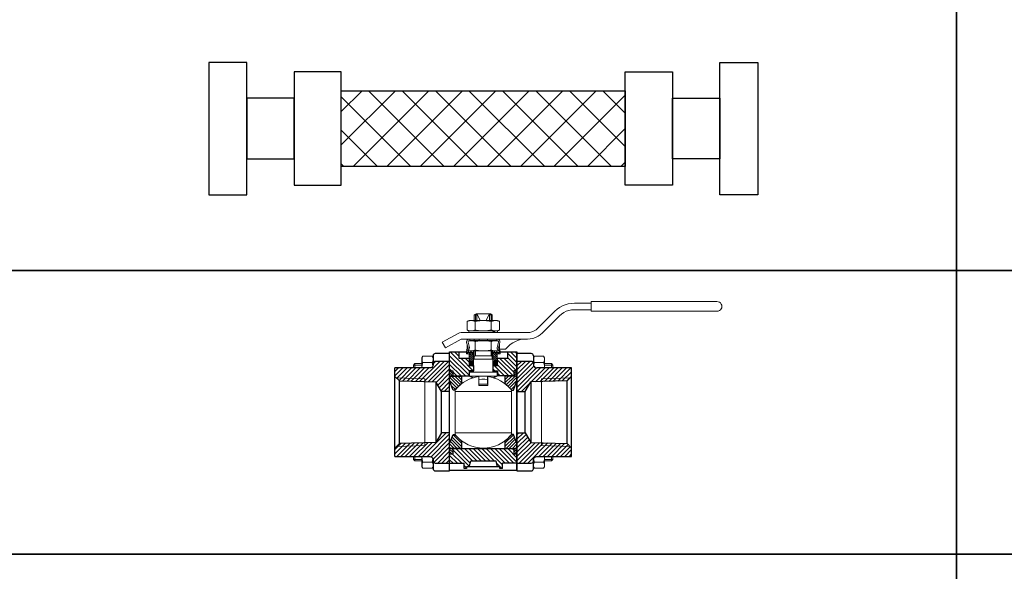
# Model space of a CAD drawing. Header units: millimetres. Extents: x -116878 to 389011, y -1241 to 103546.
# Tile 80 of 104: x 89291 to 89811, y 23763 to 24055. Entities that reach past the tile are written whole.
import ezdxf

# ---------------------------------------------------------------- set-up
doc = ezdxf.new("R2010")
doc.units = ezdxf.units.MM
doc.header["$MEASUREMENT"] = 0
doc.layers.add('HVAC DETAIL LINE', color=7, linetype='Continuous')
doc.layers.add('MEPTEK-MEPF_General Text', color=7, linetype='Continuous')
doc.styles.add('ARIAL', font='ARIALN.TTF')

# ---------------------------------------------------------------- blocks, each defined once
blk = doc.blocks.new('FLEXIBLE_CONNECTOR_32MM')
at = {"layer": 'HVAC DETAIL LINE'}
h = blk.add_hatch(dxfattribs=at)
h.set_pattern_fill('ANSI37', color=256, scale=100)
h.set_pattern_definition([(45, (-1478.164, -376.04), (-8.838835, 8.838835), []), (135, (-1478.164, -376.04), (-8.838835, -8.838835), [])])
h.paths.add_polyline_path([(220, -20), (220, 20), (70, 20), (70, -20)])
for points in [[(20, 35), (0, 35), (0, -35), (20, -35)], [(270, 35), (290, 35), (290, -35), (270, -35)], [(45, 30), (45, -30), (70, -30), (70, 30)], [(245, 30), (245, -30), (220, -30), (220, 30)], [(45, 16), (20, 16), (20, -16), (45, -16)], [(70, 20), (220, 20), (220, -20), (70, -20)], [(245, 16), (270, 16), (270, -16), (245, -16)]]:
    blk.add_lwpolyline(points, close=True, dxfattribs=at)
blk = doc.blocks.new('ball valve')
at = {"layer": 'HVAC DETAIL LINE', "lineweight": 13}
for points in [[(272, 160.1), (304.3, 192.4), (308.8, 196.4), (313.6, 199.8), (318.9, 202.7), (324.3, 205.1), (329.9, 206.7), (335.9, 207.6), (341.8, 207.9)], [(341.8, 207.9), (373.6, 207.9)], [(361.2, 207.9), (361.3, 207.9)], [(126.1, 151.9), (123.1, 151.6), (120.2, 150.3), (90.1, 133.9), (96.2, 123), (126.1, 139.5), (252.2, 139.5), (257.5, 139.8), (262.7, 140.9), (267.7, 142.5), (272.5, 144.9), (276.8, 147.8), (280.8, 151.3), (313.1, 183.6), (317.2, 187.1), (321.6, 190), (326.3, 192.4), (331.4, 194.2), (336.5, 195.1), (341.8, 195.5), (373.6, 195.5)], [(151.1, 185.7), (154.6, 187.6)], [(154.6, 187.6), (181.8, 187.6), (185.3, 185.7), (185.3, 174.8)], [(195.2, 174.8), (199.1, 173.2), (199.1, 156.6), (195.2, 155), (141.1, 155), (137.3, 156.6), (137.3, 173.2), (141.1, 174.8)], [(137.3, 173.2), (137.6, 173.4), (137.9, 173.5), (138.4, 173.7), (138.7, 173.7), (139.1, 173.9), (139.2, 173.9), (139.4, 174), (139.7, 174), (139.9, 174.2), (140.2, 174.2), (140.3, 174.3), (141, 174.3), (141.1, 174.5), (141.6, 174.5), (141.8, 174.7), (142.6, 174.7), (142.7, 174.8), (143.2, 174.8)], [(141.1, 174.8), (195.2, 174.8)], [(146.9, 155), (147.1, 155.1), (148, 155.1), (148.2, 155.3), (148.8, 155.3), (149, 155.5), (149.3, 155.5), (149.5, 155.6), (150.1, 155.6), (150.3, 155.8), (150.4, 155.8), (150.6, 155.9), (150.9, 155.9), (151.4, 156.1), (151.7, 156.3), (152, 156.4), (152.3, 156.6), (152.8, 156.6), (152.8, 173.2), (152.3, 173.4), (152, 173.5), (151.7, 173.7), (151.4, 173.7), (150.9, 173.9), (150.7, 173.9), (150.6, 174), (150.4, 174), (150.3, 174.2), (149.9, 174.2), (149.6, 174.3), (149.1, 174.3), (149, 174.5), (148.3, 174.5), (148.2, 174.7), (147.4, 174.7), (147.2, 174.8), (146.9, 174.8)], [(151.1, 174.8), (151.1, 185.7)], [(152.8, 173.2), (153.5, 173.4), (154.3, 173.5), (154.9, 173.7), (155.7, 173.7), (156, 173.9), (156.3, 173.9), (156.7, 174), (157.5, 174), (157.8, 174.2), (158.6, 174.2), (158.9, 174.3), (160, 174.3), (160.3, 174.5), (161.5, 174.5), (161.8, 174.7), (163.4, 174.7), (163.7, 174.8), (164.5, 174.8)], [(171.9, 155), (172.3, 155.1), (174.1, 155.1), (174.6, 155.3), (175.5, 155.3), (176, 155.5), (177.1, 155.5), (177.5, 155.6), (178.1, 155.6), (178.6, 155.8), (179.2, 155.8), (179.7, 155.9), (180, 155.9), (180.3, 156.1), (180.7, 156.1), (181.5, 156.3), (182.1, 156.4), (182.9, 156.6), (183.5, 156.6), (183.5, 173.2), (182.9, 173.4), (182.1, 173.5), (181.5, 173.7), (180.7, 173.7), (180.3, 173.9), (180, 173.9), (179.7, 174), (178.9, 174), (178.6, 174.2), (177.8, 174.2), (177.5, 174.3), (176.3, 174.3), (176, 174.5), (174.9, 174.5), (174.6, 174.7), (173, 174.7), (172.7, 174.8), (171.9, 174.8)], [(183.5, 173.2), (184, 173.4), (184.3, 173.5), (184.7, 173.7), (185, 173.7), (185.5, 173.9), (185.6, 173.9), (185.8, 174), (185.9, 174), (186.1, 174.2), (186.4, 174.2), (186.7, 174.3), (187.2, 174.3), (187.4, 174.5), (188, 174.5), (188.2, 174.7), (189, 174.7), (189.1, 174.8), (189.5, 174.8)], [(193.1, 174.8), (193.6, 174.8), (193.8, 174.7), (194.6, 174.7), (194.7, 174.5), (195.2, 174.5), (195.4, 174.3), (196, 174.3), (196.2, 174.2), (196.5, 174.2), (196.7, 174), (197, 174), (197.1, 173.9), (197.3, 173.9), (197.6, 173.7), (197.9, 173.7), (198.4, 173.5), (198.7, 173.4), (199.1, 173.2)], [(126.1, 151.9), (252.2, 151.9)], [(137.3, 156.6), (137.6, 156.6), (137.9, 156.4), (138.4, 156.3), (138.7, 156.1), (139.1, 155.9), (139.4, 155.9), (139.7, 155.8), (139.9, 155.8), (140, 155.6), (140.5, 155.6), (140.7, 155.5), (141.1, 155.5), (141.3, 155.3), (141.8, 155.3), (141.9, 155.1), (142.9, 155.1), (143.2, 155)], [(140.8, 151.9), (140.8, 155), (195.5, 155), (195.5, 151.9)], [(152.8, 156.6), (153.5, 156.6), (154.3, 156.4), (154.9, 156.3), (155.7, 156.1), (156, 156.1), (156.3, 155.9), (156.7, 155.9), (157.1, 155.8), (157.8, 155.8), (158.3, 155.6), (158.9, 155.6), (159.2, 155.5), (160.3, 155.5), (160.8, 155.3), (161.8, 155.3), (162.3, 155.1), (164, 155.1), (164.5, 155)], [(183.5, 156.6), (184, 156.6), (184.3, 156.4), (184.7, 156.3), (185, 156.1), (185.5, 155.9), (185.8, 155.9), (185.9, 155.8), (186.1, 155.8), (186.3, 155.6), (186.9, 155.6), (187.1, 155.5), (187.4, 155.5), (187.5, 155.3), (188.2, 155.3), (188.3, 155.1), (189.3, 155.1), (189.5, 155)], [(188.8, 155), (185.6, 151.9)], [(190.9, 155), (187.9, 151.9)], [(193.1, 155), (193.5, 155.1), (194.4, 155.1), (194.6, 155.3), (195.1, 155.3), (195.2, 155.5), (195.7, 155.5), (195.9, 155.6), (196.3, 155.6), (196.5, 155.8), (196.7, 155.8), (197, 155.9), (197.3, 155.9), (197.6, 156.1), (197.9, 156.3), (198.4, 156.4), (198.7, 156.6), (199.1, 156.6)], [(233.6, 151.9), (233.8, 151.9)], [(252.2, 151.9), (256.7, 152.3), (260.8, 153.4), (265, 155), (268.7, 157.2), (272, 160.1)], [(141.8, 139.5), (140.2, 139.3), (138.7, 138.5), (137.5, 137.4), (136.8, 136.1), (136.3, 134.5), (136.5, 132.9), (139.1, 122.7)], [(141.8, 136.6), (140.3, 136.3), (139.4, 135), (139.2, 133.5), (141.8, 123.3)], [(140, 135.9), (140.2, 136.1), (140.7, 136.1), (140.8, 136.3), (141.1, 136.3), (141.5, 136.4), (142.1, 136.4), (142.4, 136.6), (143.2, 136.6)], [(141.8, 139.5), (168.2, 139.5), (180.8, 139.5)], [(141.8, 136.6), (168.2, 136.6), (194.6, 136.6), (196, 136.3), (197, 135), (197.1, 133.5), (194.6, 123.3)], [(142.4, 139.5), (142.4, 136.6)], [(146.9, 136.6), (147.9, 136.6), (148, 136.4), (148.7, 136.4), (148.8, 136.3), (149.3, 136.3), (149.5, 136.1), (149.9, 136.1), (150.1, 135.9), (150.4, 135.9), (150.6, 135.8), (150.9, 135.8), (151.4, 135.6), (151.7, 135.5), (152, 135.3), (152.3, 135.1), (152.8, 135)], [(152.8, 135), (153.5, 135.1), (154.3, 135.3), (154.9, 135.5), (155.7, 135.6), (156, 135.6), (156.3, 135.8), (157.1, 135.8), (157.5, 135.9), (158.3, 135.9), (158.6, 136.1), (159.2, 136.1), (159.7, 136.3), (160.8, 136.3), (161.1, 136.4), (162.3, 136.4), (162.6, 136.6), (164.5, 136.6)], [(152.8, 118.5), (152.8, 135)], [(160.3, 139.5), (160.3, 136.6)], [(171.9, 136.6), (173.8, 136.6), (174.1, 136.4), (175.2, 136.4), (175.5, 136.3), (176.7, 136.3), (177.1, 136.1), (177.8, 136.1), (178.1, 135.9), (178.9, 135.9), (179.2, 135.8), (180, 135.8), (180.3, 135.6), (180.7, 135.6), (181.5, 135.5), (182.1, 135.3), (182.9, 135.1), (183.7, 135)], [(189.5, 136.6), (188.5, 136.6), (188.3, 136.4), (187.7, 136.4), (187.5, 136.3), (187.1, 136.3), (186.9, 136.1), (186.4, 136.1), (186.3, 135.9), (185.9, 135.9), (185.8, 135.8), (185.5, 135.8), (185, 135.6), (184.7, 135.5), (184.3, 135.3), (184, 135.1), (183.5, 135), (183.5, 118.5)], [(196.3, 135.9), (196.2, 136.1), (195.7, 136.1), (195.5, 136.3), (195.2, 136.3), (194.9, 136.4), (194.3, 136.4), (193.9, 136.6), (193.1, 136.6)], [(193.9, 139.5), (193.9, 136.6)], [(194.6, 139.5), (196.2, 139.3), (197.6, 138.5), (198.9, 137.4), (199.5, 136.1), (200, 134.5), (199.9, 132.9), (197.3, 122.6)], [(241.1, 139.3), (235.4, 137.5), (229.6, 135.1), (224.3, 132.2), (219.4, 128.9), (214.7, 124.9), (210.4, 120.4)], [(139.1, 122.6), (138.9, 121.9), (136.3, 118.6), (138.6, 117.1)], [(137.3, 119.8), (137.3, 129.7)], [(141.8, 123.3), (141.6, 121.2), (138.6, 117.1)], [(139.1, 117.9), (139.4, 117.7), (139.5, 117.7), (139.9, 117.5), (140.2, 117.5), (140.3, 117.4), (140.7, 117.4), (140.8, 117.2), (141.3, 117.2), (141.6, 117), (142.1, 117), (142.4, 116.9), (143.2, 116.9)], [(195.2, 116.9), (141.1, 116.9), (139.1, 117.7)], [(146.9, 116.9), (147.7, 116.9), (147.9, 117), (148.3, 117), (148.7, 117.2), (149.1, 117.2), (149.3, 117.4), (149.6, 117.4), (149.9, 117.5), (150.3, 117.5), (150.4, 117.7), (150.7, 117.7), (150.9, 117.9), (151.4, 117.9), (151.7, 118), (152, 118.2), (152.3, 118.3), (152.8, 118.5), (153.5, 118.3), (154.3, 118.2), (154.9, 118), (155.7, 117.9), (156.3, 117.9), (156.7, 117.7), (157.5, 117.7), (157.8, 117.5), (158.6, 117.5), (158.9, 117.4), (159.7, 117.4), (160, 117.2), (161.1, 117.2), (161.5, 117.1), (162.6, 117.1), (162.9, 116.9), (164.5, 116.9)], [(148.7, 76.4), (149.5, 76.9), (149.8, 77.7), (149.8, 100.9), (150.7, 101.5), (151.1, 102.6), (151.1, 116.9)], [(150.4, 116.9), (185.9, 116.9)], [(171.9, 116.9), (173.5, 116.9), (173.8, 117), (174.9, 117), (175.2, 117.2), (176.3, 117.2), (176.7, 117.4), (177.5, 117.4), (177.8, 117.5), (178.6, 117.5), (178.9, 117.7), (179.7, 117.7), (180, 117.9), (180.7, 117.9), (181.5, 118), (182.1, 118.2), (182.9, 118.3), (183.5, 118.5), (184, 118.3), (184.3, 118.2), (184.7, 118), (185, 117.9), (185.5, 117.9), (185.6, 117.7), (185.9, 117.7), (186.1, 117.5), (186.4, 117.5), (186.7, 117.4), (187.1, 117.4), (187.2, 117.2), (187.7, 117.2), (188, 117.1), (188.5, 117.1), (188.7, 116.9), (189.5, 116.9)], [(186.6, 100.9), (185.6, 101.5), (185.3, 102.6), (185.3, 117.9)], [(197.3, 117.9), (197.1, 117.7), (196.8, 117.7), (196.7, 117.5), (196.2, 117.5), (196.2, 117.4), (195.7, 117.4), (195.5, 117.2), (194.9, 117.2), (194.7, 117), (194.1, 117), (193.9, 116.9), (193.1, 116.9), (193.9, 116.9), (194.1, 117), (194.7, 117), (194.9, 117.2), (195.5, 117.2), (195.7, 117.4), (196.2, 117.4), (196.2, 117.5), (196.7, 117.5), (196.8, 117.7), (197.1, 117.7), (197.3, 117.9)], [(198.6, 120.4), (200, 118.7), (197.8, 117.1), (194.7, 121.2), (194.6, 123.3)], [(195.2, 120.4), (197.8, 117.1)], [(197.3, 117.7), (195.2, 116.9), (197.3, 117.7)], [(197.3, 122.7), (197.5, 121.9), (200, 118.6), (197.8, 117.1)], [(199.1, 119.8), (199.1, 129.7)], [(199.1, 120.4), (210.4, 120.4)], [(186.6, 100.9), (186.6, 77.7), (186.9, 76.9), (187.7, 76.4)], [(141.6, 69), (194.7, 69), (194.7, 75.9), (194.4, 76.2), (194.1, 76.4), (142.3, 76.4), (141.9, 76.2), (141.6, 75.9), (141.6, 69)], [(110.1, 74.6), (110.1, 71.6)], [(176.8, 51.1), (159.5, 51.1), (159.5, 67.9), (153.3, 66.8), (147.2, 65.2), (141.1, 63), (135.5, 60.1), (130.1, 56.9), (125, 53), (120.2, 48.7), (115.9, 44.1), (114.9, 42.6), (114.6, 40.9)], [(159.9, 53.4), (159.9, 67.8), (159.4, 68.7), (158.6, 69)], [(176.8, 62.5), (171.1, 63), (165.3, 63), (159.5, 62.5)], [(159.9, 53.4), (176.5, 53.4), (176.5, 67.8), (177, 68.7), (177.8, 69)], [(220.5, 44.1), (216.2, 48.7), (211.4, 53), (206.3, 56.9), (200.8, 60.1), (195.2, 63), (189.1, 65.2), (183.1, 66.8), (176.8, 67.9), (176.8, 51.1)], [(221.8, 39.4), (114.6, 39.4)], [(221.8, -39.4), (114.6, -39.4)]]:
    blk.add_lwpolyline(points, dxfattribs=at)
blk.add_lwpolyline([(622.8, 201.7), (622.5, 204.1), (621.5, 206.3), (619.9, 208.3), (618, 209.9), (615.7, 210.8), (613.3, 211.1), (373.6, 211.1), (373.6, 192.4), (613.3, 192.4), (615.7, 192.7), (618, 193.7), (619.9, 195.1), (621.5, 197.1), (622.5, 199.3)], close=True, dxfattribs=at)
at = {"layer": 'HVAC DETAIL LINE', "lineweight": 9}
for points in [[(156.2, 185.7), (157.1, 187.6)], [(180.2, 185.7), (179.2, 187.6)], [(156.2, 174.8), (156.2, 185.7), (151.1, 185.7)], [(153.3, 174.8), (153.3, 185.7)], [(156.7, 186.7), (162.4, 174.8)], [(173.9, 174.8), (179.7, 186.7)], [(180.2, 174.8), (180.2, 185.7), (185.3, 185.7)], [(183.1, 174.8), (183.1, 185.7)], [(150.6, 139.5), (150.6, 136.6)], [(176, 139.5), (176, 136.6)], [(141.1, 78.8), (104.8, 115.1)], [(121.3, 106.8), (113.1, 115.1)], [(136.2, 111.3), (138.9, 114)], [(141.1, 114), (138.3, 116.9)], [(141.1, 111.3), (143.9, 114)], [(146.1, 114), (143.2, 116.9)], [(146.1, 111.3), (148.8, 114)], [(150.4, 114.7), (148.2, 116.9)], [(183.1, 116.9), (183.1, 107.6), (153.3, 107.6), (153.3, 116.9)], [(185.9, 111.6), (188.5, 114)], [(190.6, 114), (187.9, 116.9)], [(190.6, 111.3), (193.5, 114)], [(195.5, 114), (192.8, 116.9)], [(195.5, 111.3), (198.4, 114)], [(200.2, 114.3), (197.6, 116.9)], [(232.3, 103.1), (220.3, 115.1)], [(232.3, 111.5), (228.7, 115.1)], [(85.5, 97), (47, 58.7)], [(93.8, 97), (55, 58.3)], [(102.1, 97), (63, 58.2)], [(77.3, 97), (72.6, 92.4)], [(141.1, 70.5), (104, 107.6)], [(134.3, 69.2), (104, 99.4)], [(149.1, 79), (125.3, 103)], [(141.1, 95.3), (133.5, 103)], [(141.3, 94.7), (143.2, 96.6)], [(149.6, 99.8), (141.5, 107.9)], [(149, 96.6), (141.5, 104.1)], [(145.1, 96.6), (141.5, 100.3)], [(149.6, 103.6), (141.9, 111.3)], [(144.5, 91.4), (141.9, 94)], [(143.4, 94), (145.9, 96.6)], [(147.2, 91.4), (144.7, 94)], [(149.6, 107.5), (145.8, 111.3)], [(146.1, 94), (148.7, 96.6)], [(149.8, 91.8), (147.4, 94)], [(149, 94), (149.8, 94.8)], [(186.6, 100.9), (149.8, 100.9)], [(153.3, 107.6), (151.1, 106.3)], [(183.1, 107.6), (185.3, 106.3)], [(186.6, 95.9), (187.2, 96.6)], [(194.9, 100.7), (186.7, 108.9)], [(194.9, 96.9), (186.7, 105.1)], [(191.2, 96.6), (186.7, 101.2)], [(187.4, 96.6), (186.7, 97.4)], [(187.4, 94), (189.9, 96.6)], [(194.9, 104.6), (188.2, 111.3)], [(191.2, 91.4), (188.7, 94)], [(190.3, 94), (192.8, 96.6)], [(193.9, 91.4), (191.4, 94)], [(194.9, 108.4), (192, 111.3)], [(193, 94), (195.1, 96.2)], [(195.1, 93.1), (194.1, 94)], [(225, 69.2), (195.2, 99)], [(226.3, 76.2), (199.9, 102.6)], [(231.7, 79), (208, 102.6)], [(232.3, 94.8), (215.1, 112.3)], [(232.3, 86.7), (215.1, 103.9)], [(232.3, 88.7), (240.7, 97)], [(232.3, 80.6), (248.8, 97)], [(232.3, 72.2), (257.1, 97)], [(232.3, 63.9), (263.2, 94.8)], [(15, 84.4), (0, 69.2)], [(6.7, 84.4), (0, 77.5)], [(23.4, 84.4), (3.7, 64.7)], [(31.5, 84.4), (7.8, 60.6)], [(39.8, 84.4), (15, 59.6)], [(48, 84.4), (23, 59.4)], [(56.3, 84.4), (31, 59.1)], [(64.6, 84.4), (39, 58.8)], [(104, 90.8), (71.1, 57.8)], [(104, 82.5), (78.2, 56.7)], [(125.9, 69.2), (104, 91.1)], [(107.9, 79), (104, 83)], [(110.1, 73.4), (104.3, 79)], [(110.1, 77.7), (108.8, 79)], [(117.6, 69.2), (110.1, 76.9)], [(141.6, 91.4), (141.3, 91.9)], [(141.3, 89.5), (143.2, 91.4)], [(141.3, 77), (143.2, 79)], [(143.4, 88.9), (145.9, 91.4)], [(143.4, 76.4), (145.9, 79)], [(146.1, 88.9), (148.7, 91.4)], [(146.1, 76.4), (148.7, 79)], [(149.6, 86.8), (147.5, 88.9)], [(149, 88.9), (149.8, 89.7)], [(149, 76.4), (149.8, 77.4)], [(188.5, 91.4), (186.6, 93.4)], [(186.6, 90.8), (187.2, 91.4)], [(186.6, 78.5), (187.2, 79)], [(190.4, 79), (186.7, 82.6)], [(187.4, 88.9), (189.9, 91.4)], [(187.4, 76.4), (189.9, 79)], [(208.5, 69.2), (188.8, 88.9)], [(190.3, 88.9), (192.8, 91.4)], [(190.3, 76.4), (192.8, 79)], [(193, 88.9), (195.1, 91.1)], [(193, 76.4), (195.1, 78.6)], [(216.7, 69.2), (195.2, 90.6)], [(226.3, 73.4), (232, 79)], [(226.3, 77.7), (227.5, 79)], [(232.3, 55.8), (264.3, 87.8)], [(232.3, 47.4), (269.3, 84.4)], [(232.5, 39.4), (277.5, 84.4)], [(259.1, 57.7), (285.8, 84.4)], [(267.5, 58), (293.9, 84.4)], [(276, 58.2), (302.3, 84.4)], [(284.7, 58.5), (310.4, 84.4)], [(293.1, 58.8), (318.7, 84.4)], [(301.6, 59), (326.9, 84.4)], [(310.1, 59.3), (335.2, 84.4)], [(318.7, 59.6), (336.3, 77.2)], [(3, 65.4), (57, 63.6), (57, -0.1), (57, -63.6), (3, -65.4)], [(104, 74.2), (81.3, 51.6)], [(104, 66), (84.3, 46.3)], [(104, 57.7), (87.4, 41)], [(109.8, 69.2), (104, 75)], [(105.3, 69.2), (104, 70.7)], [(121, 49.7), (104, 66.6)], [(118.1, 46.5), (104, 60.6)], [(124.2, 52.6), (107.7, 68.9)], [(126.9, 55.9), (113.8, 68.9)], [(126.9, 62), (119.9, 68.9)], [(126.9, 67.9), (125.9, 68.9)], [(200.2, 69.2), (195.2, 74.2)], [(209.5, 67.9), (210.4, 68.9)], [(209.5, 62), (216.5, 68.9)], [(209.5, 55.9), (222.6, 68.9)], [(212.2, 52.6), (228.7, 68.9)], [(215.4, 49.7), (232.3, 66.6)], [(218.3, 46.5), (232.3, 60.6)], [(226.6, 69.2), (232.3, 75)], [(231.1, 69.2), (232.3, 70.7)], [(240.8, 39.4), (257.9, 56.6)], [(333.3, 65.4), (279.4, 63.6), (279.4, -0.1), (279.4, -63.6), (333.3, -65.4)], [(327.2, 59.8), (336.3, 69)], [(104, 49.5), (93.9, 39.4)], [(104, 41.2), (102.3, 39.4)], [(115.1, 43.4), (107.2, 51.3)], [(221.3, 43.4), (229.1, 51.3)], [(97.6, -39.4), (52.6, -84.4)], [(104, -41.4), (61, -84.4)], [(104, -49.5), (68.8, -84.9)], [(89.3, -39.4), (86.9, -42)], [(118.6, -69), (105.5, -55.9)], [(124.7, -69), (107.2, -51.6)], [(126.9, -65.2), (108.8, -47.3)], [(126.9, -59.1), (110.6, -42.8)], [(209.5, -59.1), (225.8, -42.8)], [(209.5, -65.2), (227.5, -47.3)], [(211.7, -69), (229.1, -51.6)], [(217.8, -69), (230.9, -55.9)], [(232.3, -43.3), (236.2, -39.4)], [(232.3, -51.6), (244.5, -39.4)], [(232.3, -59.8), (249.8, -42.5)], [(232.3, -68.1), (252.8, -47.6)], [(232.3, -76.2), (255.9, -52.9)], [(19.7, -59.4), (0, -79.3)], [(11.2, -59.8), (0, -71.1)], [(28.3, -59.3), (3.2, -84.4)], [(36.8, -59), (11.4, -84.4)], [(45.3, -58.6), (19.7, -84.4)], [(53.8, -58.5), (27.8, -84.4)], [(62.4, -58.2), (36.2, -84.4)], [(70.9, -57.8), (44.5, -84.4)], [(104, -57.8), (72.5, -89.4)], [(104, -66.2), (74.1, -96.1)], [(104, -74.3), (81.3, -97)], [(112.5, -69), (104, -60.4)], [(106.4, -69), (104, -66.5)], [(110.1, -76.4), (104, -70.3)], [(108.3, -79.1), (104, -74.6)], [(110.1, -71.9), (107.4, -69.2)], [(141.8, -103.4), (110.1, -71.8)], [(143.5, -96.9), (115.9, -69.2)], [(147.7, -92.7), (124.2, -69.2)], [(155.9, -92.7), (132.3, -69.2)], [(164.2, -92.7), (140.7, -69.2)], [(172.3, -92.7), (148.8, -69.2)], [(180.7, -92.7), (157.1, -69.2)], [(188.8, -92.7), (165.5, -69.2)], [(204.7, -100.4), (173.6, -69.2)], [(209.9, -97.4), (181.9, -69.2)], [(218.1, -97.4), (190.1, -69.2)], [(226.4, -97.4), (198.4, -69.2)], [(232.3, -95), (206.6, -69.2)], [(232.3, -86.6), (214.9, -69.2)], [(226.3, -72.4), (223.2, -69.2)], [(223.9, -69), (232.3, -60.4)], [(226.3, -71.9), (229, -69.2)], [(226.3, -76.4), (232.3, -70.3)], [(228, -79.1), (232.3, -74.6)], [(229.9, -69), (232.3, -66.5)], [(232.3, -84.6), (259.2, -57.7)], [(232.3, -92.9), (267.2, -58)], [(236.3, -97), (275.2, -58.2)], [(244.7, -97), (283.2, -58.5)], [(252.8, -97), (291.2, -58.6)], [(273.8, -84.4), (299.2, -59)], [(282.1, -84.4), (307.2, -59.3)], [(290.3, -84.4), (315.2, -59.4)], [(298.6, -84.4), (323.2, -59.8)], [(306.9, -84.4), (329.6, -61.7)], [(315.1, -84.4), (333.6, -65.8)], [(323.4, -84.4), (336.3, -71.3)], [(104, -82.6), (89.4, -97)], [(104, -90.8), (97.8, -97)], [(119.1, -97.4), (104, -82.2)], [(110.9, -97.4), (104, -90.5)], [(127.4, -97.4), (109.1, -79.1)], [(331.5, -84.4), (336.3, -79.6)], [(136.3, -106.2), (131.7, -101.5)], [(203.5, -107.5), (192.8, -96.7)], [(261.6, -96.6), (263.2, -95)]]:
    blk.add_lwpolyline(points, dxfattribs=at)
at = {"layer": 'HVAC DETAIL LINE', "lineweight": 30}
for points in [[(141.8, 136.6), (194.6, 136.6)], [(200.2, 115.1), (232.3, 115.1), (232.3, -111.1), (104, -111.1), (104, 115.1), (136.2, 115.1)], [(121.3, 115.1), (121.3, 103), (141.1, 103), (141.1, 88.9), (149.8, 88.9)], [(186.6, 88.9), (195.2, 88.9), (195.2, 103), (215.1, 103), (215.1, 115.1)], [(199.1, 119.8), (199.1, 120.4)], [(0, -84.4), (66.4, -84.4), (68.3, -84.7), (70.1, -85.5), (71.4, -87), (72.3, -88.7), (72.6, -90.6), (72.6, -107.8), (73, -109.4), (73.8, -110.6), (75.1, -111.4), (76.6, -111.8), (104, -111.8), (104, 111.8), (76.6, 111.8), (75, 111.5), (73.8, 110.7), (73, 109.2), (72.6, 107.8), (72.6, 90.5), (72.3, 88.6), (71.4, 87), (70.1, 85.5), (68.3, 84.6), (66.4, 84.4), (0, 84.4)], [(104, 97), (76.6, 97), (75, 96.7), (73.8, 95.8), (73, 94.5), (72.6, 93)], [(263.7, 107.8), (263.4, 109.2), (262.6, 110.7), (261.3, 111.5), (259.7, 111.8), (232.3, 111.8)], [(263.7, 93.1), (263.4, 94.5), (262.6, 95.8), (261.3, 96.7), (259.7, 97), (232.3, 97)], [(263.7, 107.8), (263.7, 90.5), (264, 88.6), (265, 87), (266.3, 85.5), (268, 84.6), (269.9, 84.4)], [(0, -84.4), (0, 84.4)], [(104, 79), (110.1, 79)], [(110.1, 79), (110.1, 69.2)], [(141.1, 79), (141.1, 69.2), (148.7, 65.5)], [(149.8, 79), (141.1, 79)], [(149.6, 88.9), (149.6, 79)], [(186.7, 88.9), (186.7, 79)], [(186.9, 79), (195.2, 79)], [(195.2, 79), (195.2, 69.2), (187.7, 65.5)], [(226.3, 79), (226.3, 69.2)], [(232.3, 79), (226.3, 79)], [(263.7, -107.8), (263.7, -90.6), (264, -88.7), (265, -87), (266.3, -85.5), (268, -84.7), (269.9, -84.4), (336.3, -84.4), (336.3, 84.4)], [(336.3, 84.4), (269.9, 84.4)], [(0, 68.4), (8.6, 59.8), (77.8, 57.7), (77.8, -57.7), (8.6, -59.9), (8.6, 59.8)], [(104, 39.4), (88.3, 39.4), (77.8, 57.7)], [(110.1, 69.2), (141.1, 69.2)], [(226.3, 69.2), (195.2, 69.2)], [(232.3, 39.4), (248, 39.4), (258.6, 57.7)], [(336.3, 68.4), (327.7, 59.8), (258.6, 57.7), (258.6, -57.7), (327.7, -59.9), (327.7, 59.8)], [(104, -39.4), (88.3, -39.4), (88.3, 39.4)], [(232.3, -39.4), (248, -39.4), (248, 39.4)], [(88.3, -39.4), (77.8, -57.7)], [(248, -39.4), (258.6, -57.7)], [(8.6, -59.9), (0, -68.6)], [(110.1, -69.2), (110.1, -79.1)], [(110.1, -69.2), (168.2, -69.2), (226.3, -69.2), (226.3, -79.1), (232.3, -79.1)], [(327.7, -59.9), (336.3, -68.6)], [(72.6, -93), (73, -94.5), (73.8, -95.9), (75.1, -96.7), (76.6, -97), (104, -97)], [(104, -79.1), (110.1, -79.1)], [(141.5, -104.2), (144.5, -92.7), (191.9, -92.7), (194.9, -104.2)], [(232.3, -97), (259.7, -97), (261.3, -96.7), (262.6, -95.9), (263.4, -94.5), (263.7, -93)], [(104, -97.4), (131.7, -97.4)], [(204.7, -107.4), (200, -107.4), (200, -104.2), (136.3, -104.2), (136.3, -107.4), (131.7, -107.4), (131.7, -97.4)], [(204.7, -107.4), (204.7, -97.4)], [(232.3, -97.4), (204.7, -97.4)], [(232.3, -111.8), (259.7, -111.8), (261.3, -111.4), (262.6, -110.6), (263.4, -109.4), (263.7, -107.8)]]:
    blk.add_lwpolyline(points, dxfattribs=at)
at = {"layer": 'HVAC DETAIL LINE', "lineweight": 18}
for points in [[(136.2, 114), (150.4, 114), (150.4, 116.9), (136.2, 116.9), (136.2, 114)], [(136.2, 111.3), (150.4, 111.3), (150.4, 114), (136.2, 114), (136.2, 111.3)], [(72.3, 88.6), (70.9, 95.1), (72, 97.4), (72.5, 99.8), (72.5, 102.2), (72, 104.6), (70.9, 106.8), (53.1, 106.8), (51.4, 103.6), (51.4, 84.4), (51.8, 89.9), (53.1, 95.1), (70.9, 95.1)], [(53.1, 106.8), (52, 104.6), (51.5, 102.2), (51.5, 99.8), (52, 97.4), (53.1, 95.1)], [(72.6, 90.5), (72.6, 103.6), (70.9, 106.8)], [(149.8, 96.6), (141.3, 96.6), (141.3, 94), (149.8, 94), (141.3, 94), (141.3, 91.4), (149.8, 91.4), (141.3, 91.4), (141.3, 88.9), (149.8, 88.9)], [(141.5, 96.6), (149.6, 96.6), (149.6, 111.3), (141.5, 111.3), (141.5, 96.6)], [(149.8, 96.6), (149.8, 94), (149.8, 91.4), (149.8, 88.9)], [(186.6, 91.4), (195.1, 91.4), (195.1, 94), (186.6, 94)], [(186.6, 94), (186.6, 91.4)], [(263.7, 90.5), (263.7, 103.6), (265.5, 106.8), (283.2, 106.8), (285, 103.6)], [(265.5, 106.8), (264.3, 104.6), (263.9, 102.2), (263.9, 99.8), (264.3, 97.4), (265.5, 95.1), (264, 88.6)], [(283.2, 95.1), (265.5, 95.1)], [(285, 84.4), (284.5, 89.8), (283.2, 95.1), (284.3, 97.4), (284.8, 99.8), (284.8, 102.2), (284.3, 104.6), (283.2, 106.8)], [(285, 103.6), (285, 84.4)], [(38.1, 84.4), (38.1, 92.7), (35.5, 90)], [(35.5, 84.4), (35.5, 90), (51.4, 90)], [(38.1, 92.7), (51.4, 92.7)], [(110.1, 74.6), (110.1, 69.2), (104, 69.2), (104, 79), (110.1, 79), (110.1, 69.2), (110.1, 71.6)], [(149.8, 79), (141.3, 79), (141.3, 76.4), (149.8, 76.4)], [(149.8, 79), (149.8, 76.4)], [(226.3, 74.6), (226.3, 69.2), (232.3, 69.2), (232.3, 79), (226.3, 79), (226.3, 69.2)], [(298.3, 92.7), (285, 92.7)], [(300.8, 84.4), (300.8, 90), (285, 90)], [(298.3, 84.4), (298.3, 92.7), (300.8, 90)], [(110.1, -74.6), (110.1, -69.2), (104, -69.2), (104, -79.1), (110.1, -79.1), (110.1, -69.2)], [(226.3, -74.6), (226.3, -69.2), (232.3, -69.2), (232.3, -79.1), (226.3, -79.1), (226.3, -69.2)], [(35.5, -84.4), (35.5, -90.2), (51.4, -90.2)], [(38.1, -84.4), (38.1, -92.7), (35.5, -90.2)], [(38.1, -92.7), (51.4, -92.7)], [(70.9, -95.1), (72, -97.4), (72.5, -99.8), (72.5, -102.2), (72, -104.6), (70.9, -106.8), (53.1, -106.8), (51.4, -103.8), (51.4, -84.4), (51.8, -89.8), (53.1, -95.1), (52, -97.4), (51.5, -99.8), (51.5, -102.2), (52, -104.6), (53.1, -106.8)], [(53.1, -95.1), (70.9, -95.1), (72.3, -88.6)], [(72.6, -90.6), (72.6, -103.8), (70.9, -106.8)], [(263.7, -90.6), (263.7, -103.8), (265.5, -106.8)], [(264, -88.6), (265.5, -95.1), (264.3, -97.4), (263.9, -99.8), (263.9, -102.2), (264.3, -104.6), (265.5, -106.8), (283.2, -106.8), (285, -103.8), (285, -84.4)], [(283.2, -106.8), (284.3, -104.6), (284.8, -102.2), (284.8, -99.8), (284.3, -97.4), (283.2, -95.1), (284.5, -89.8), (285, -84.4)], [(300.8, -84.4), (300.8, -90.2), (285, -90.2)], [(298.3, -92.7), (285, -92.7)], [(298.3, -84.4), (298.3, -92.7), (300.8, -90.2)], [(283.2, -95.1), (265.5, -95.1)]]:
    blk.add_lwpolyline(points, dxfattribs=at)
for points in [[(185.9, 116.9), (200.2, 116.9), (200.2, 114), (185.9, 114)], [(185.9, 114), (200.2, 114), (200.2, 111.3), (185.9, 111.3)], [(186.6, 94), (195.1, 94), (195.1, 96.6), (186.6, 96.6)], [(186.7, 111.3), (186.7, 96.6), (194.9, 96.6), (194.9, 111.3)], [(186.6, 88.9), (195.1, 88.9), (195.1, 91.4), (186.6, 91.4)], [(186.6, 76.4), (195.1, 76.4), (195.1, 79), (186.6, 79)]]:
    blk.add_lwpolyline(points, close=True, dxfattribs=at)
at = {"layer": 'HVAC DETAIL LINE', "lineweight": 30}
blk.add_lwpolyline([(232.3, -111.8), (232.3, 111.8), (232.3, -0.1)], close=True, dxfattribs=at)
at = {"layer": 'HVAC DETAIL LINE', "lineweight": 25}
for points in [[(3, 84.4), (3.2, 84.4)], [(333.3, 84.4), (333.1, 84.4)], [(116.7, 45), (115, 43.4), (113.1, 42.2), (110.9, 42.2), (104, 59.6), (104, 66.6), (106.3, 68.9), (126.9, 68.9)], [(126.9, 68.9), (126.9, 55.3)], [(213, 51.8), (219.7, 45), (221.3, 43.4), (223.2, 42.2), (225.5, 42.2), (232.3, 59.6), (232.3, 66.6), (230.1, 68.9), (209.5, 68.9), (209.5, 55.3), (213, 51.8)], [(126.9, 55.3), (123.4, 51.8), (116.6, 45)], [(116.6, -45), (123.4, -51.8), (126.9, -55.3), (126.9, -69), (106.3, -69), (104, -66.6), (104, -59.6), (110.9, -42.2), (113.1, -42.2), (115.1, -43.4), (116.7, -45)], [(219.7, -45), (213, -51.8), (209.5, -55.3), (209.5, -69), (230.1, -69), (232.3, -66.6), (232.3, -59.6), (225.5, -42.2), (223.2, -42.2), (221.3, -43.4), (219.7, -45)]]:
    blk.add_lwpolyline(points, dxfattribs=at)
at = {"layer": 'HVAC DETAIL LINE', "lineweight": 13}
blk.add_lwpolyline([(114.6, 40.7), (114.6, 40.9), (114.6, -40.9), (114.9, -42.6), (115.9, -44.1, 0.464775), (220.5, -44.1), (221.5, -42.6), (221.8, -40.9), (221.8, 40.9), (221.5, 42.6), (220.5, 44.1)], format="xyb", dxfattribs=at)

msp = doc.modelspace()

# ---------------------------------------------------------------- linework, layer by layer
at = {"layer": 'HVAC DETAIL LINE'}
for points in [[(89285.77, 24072.41), (89785.77, 24072.41), (89785.77, 23922.41), (89285.77, 23922.41)], [(89785.77, 24072.41), (92535.77, 24072.41), (92535.77, 23922.41), (89785.77, 23922.41)], [(89285.77, 23922.41), (89785.77, 23922.41), (89785.77, 23772.41), (89285.77, 23772.41)], [(89785.77, 23922.41), (92535.77, 23922.41), (92535.77, 23772.41), (89785.77, 23772.41)], [(89285.77, 23772.41), (89785.77, 23772.41), (89785.77, 23622.41), (89285.77, 23622.41)], [(89785.77, 23772.41), (92535.77, 23772.41), (92535.77, 23622.41), (89785.77, 23622.41)]]:
    msp.add_lwpolyline(points, close=True, dxfattribs=at)

# ---------------------------------------------------------------- block references
msp.add_blockref('FLEXIBLE_CONNECTOR_32MM', (89390.77, 23997.41), dxfattribs=at)
at = {"layer": 'HVAC DETAIL LINE', "xscale": 0.2773740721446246, "yscale": 0.2773740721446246, "zscale": 0.2773740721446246}
msp.add_blockref('ball valve', (89489.13, 23847.4), dxfattribs=at)

# ---------------------------------------------------------------- texts
at = {"layer": 'MEPTEK-MEPF_General Text', "insert": (89295.89, 37502.04), "char_height": 100, "attachment_point": 1, "style": 'ARIAL'}
msp.add_mtext_dynamic_manual_height_columns('{\\fCalibri|b0|i0|c0|p34;\\LDRAWING NOTES:\\P\\P\\pi-300,l300,t300;\\fSymbol|b0|i0|c2|p18;\\l·^I\\fCalibri|b0|i0|c0|p34;ALL DIMENSIONS, OTHERWISE INDICATED ARE IN MM.\\P\\fSymbol|b0|i0|c2|p18;·^I\\fCalibri|b0|i0|c0|p34;THIS IS A SCHEMATIC/ CONCEPTUAL DRAWING ONLY TO ARTICULATE THE DESIGN INTENT. POST RECEIPT OF DETAILED SURVEY**, THE DRAWINGS WILL BE AMENDED/ DETAILED FURTHER.\\P\\fSymbol|b0|i0|c2|p18;·^I\\fCalibri|b0|i0|c0|p34;AHU PIPELINES TO BE CONNECTED WITH AIRPORT SPECIFIED BTU METER.\\P\\fSymbol|b0|i0|c2|p18;·^I\\fCalibri|b0|i0|c0|p34;COIL ADP TAKEN AS 58 DEG. F. BASIS FOR THE SAME NEEDS TO BE FACILITATED.\\~\\P\\fSymbol|b0|i0|c2|p18;·^I\\fCalibri|b0|i0|c0|p34;ALL HVAC EQUIPMENT AND ACCESSORIES TECHNICAL DATA SHEET NEED GET APPROVED FROM DIAL PRIOR PROCUREMENT.\\P\\fSymbol|b0|i0|c2|p18;·^I\\fCalibri|b0|i0|c0|p34;FITTINGS (INSULATION, VALVES, DAMPERS, TEMPERATURE & PRESSURE GAUGE, PIDV ETC. TECHNICAL DATA SHEET NEEDS TO BE FACILITATED AND GET APPROVED BY DIAL ENGINEERING CONCERN TEAM PRIOR TO THE INSTALLATION.\\P\\fSymbol|b0|i0|c2|p18;·^I\\fCalibri|b0|i0|c0|p34;THE CONTRACTOR TO ENSURE CHILLED WATER PIPING SHALL BE CONFIRMING TO IS:1239 PART I CLASS ‘C’ HEAVY AND FITTING SHALL BE CONFORMING TO ASTM A-105,3000LBS SOCKET WELD END (UP TO 50MM) & 1S:1239 PART-II HEAVY/ASTM A-234 WPB, GR.B BUTT WELD FITTING ( ABOVE 50NB PIPE SIZE).\\P\\fSymbol|b0|i0|c2|p18;·^I\\fCalibri|b0|i0|c0|p34;THE CONTRACTOR TO ENSURE PIPING CONNECTION SHOULD BE SOCKET WELDED UP TO 50NB SIZE AND SHALL BE BUTT WELDED ABOVE 50NB PIPE SIZE. PIPE FLANGES SHOULD BE CONFIRMED TO ASTM A-105 # 150 SORF AND FLANGE DIMENSION SHOULD BE UNDER ASME/ANSI B 16.5 (150 SORF), FITTING TO FITTING WELDING IS NOT ALLOWED. NOZZLE CONNECTIONS/THREDOLETS/WELDOLETS ARE NOT ALLOWED BY PUNCTURING THE PIPE. ONLY EQUAL/UNEQUAL TEES SHALL BE USED FOR BRANCH CONNECTION FROM THE HEADER. SOCKET WELD END TEE SHOULD BE USED FOR BRANCH CONNECTION (UP-TO -50NB PIPE SIZE) W.R.T TO PRESSURE GAUGE/TEMPERATURE GAUGE/AIR VENT/DRAIN POINT ETC.\\P\\fSymbol|b0|i0|c2|p18;·^I\\fCalibri|b0|i0|c0|p34;POST-INSTALLATION CLEARANCE BY DIAL, CHW PIPING SHALL BE TESTED @15KG/CM2 HYDROSTATICS PRESSURE FOR 24HRS HOLD TIME AND TESTING SHOULD BE WITNESSED TO THE DIAL TEAM.THERMAL INSULATION ON CHW AND CONDENSATE DRAIN PIPING LINE SHALL BE 25MM THICK. CLOSED CELL ANTIMICROBIAL\\~CLASS “O” BS 476 AND PART 6 & 7 FM APPROVED NITRILE RUBBER ELASTOMERIC INSULATION THERMAL CONDUCTIVITY 0.033 WATTS PER METER-KELVIN (W/ (M\\fArial|b0|i0|c0|p34;⋅\\fCalibri|b0|i0|c0|p34;K)) AT 0°C.\\P\\fSymbol|b0|i0|c2|p18;·^I\\fCalibri|b0|i0|c0|p34;CONTRACTOR TO ENSURE CONDENSATE DRAIN PIPING SHALL BE COMPLYING WITH IS 4985 CLASS 3 UPVC PIPE. SOLVENT CEMENT COMPLYING WITH ASTM D2564 SHALL BE USED FOR JOINTS..\\P\\fSymbol|b0|i0|c2|p18;·^I\\fCalibri|b0|i0|c0|p34;FOR CEILING SUSPENDED CHILLED WATER PIPE:\\~ PIPE SHOULD BE HANGED WITH TIE ROD OF SIZE MINIMUM 10 MM DIA. \\P\\fSymbol|b0|i0|c2|p18;·^I\\fCalibri|b0|i0|c0|p34;All SERVICE ELEVATIONS MARKED IN THE DRAWINGS ARE FROM 0.00 LVL (FINISHED FLOOR LEVEL).\\P\\fSymbol|b0|i0|c2|p18;\\H0.91667x;·^I\\fCalibri|b0|i0|c0|p34;FINAL STRUCTURAL DESIGN AND CALCULATIONS TO BE FINALIZED BY STRUCTURAL DESIGN ENGINEER.}', width=7040.8372, gutter_width=15540.71, heights=[12006.19], dxfattribs=at)

doc.saveas('drawing.dxf')
